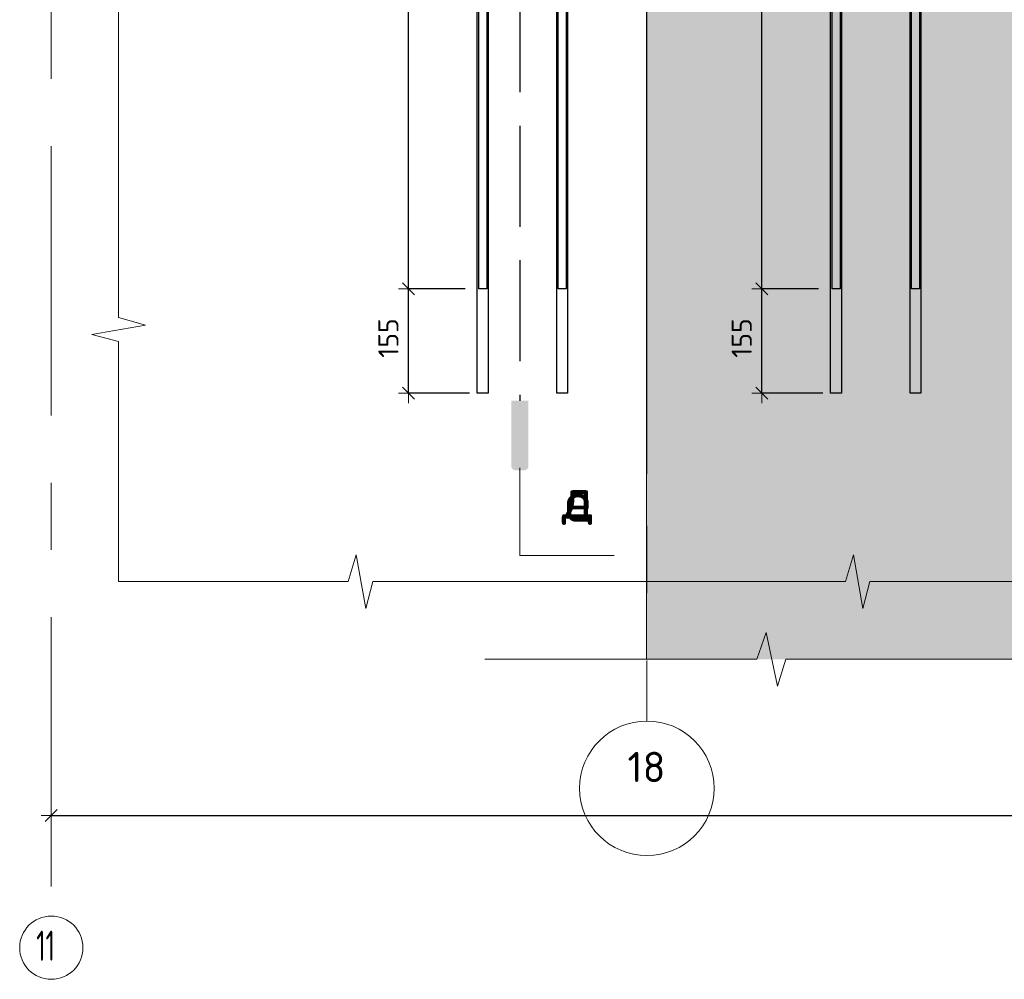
# Model space of a CAD drawing. Header units: metres. Extents: x -38 to 97, y -15 to 21.
# Tile 42 of 184: x 80.31 to 81.77, y -7.76 to -6.33. Entities that reach past the tile are written whole.
import ezdxf

# ---------------------------------------------------------------- set-up
doc = ezdxf.new("R2010")
doc.units = ezdxf.units.M
doc.header["$PDMODE"] = 65
for name, pattern in [('______11', [0.5, 0.4, -0.05, 0, -0.05]), ('______2', [0.0405, 0.03, -0.0105]), ('______5', [1.1, 0.8, -0.1, 0.1, -0.1])]:
    doc.linetypes.add(name, pattern=pattern)
for name, color, linetype, lineweight in [('XR$4$Арм.стержн.горизонт. 1', 180, 'Continuous', 35), ('XR$4$Арм.стержн.горизонт. 2', 202, 'Continuous', 35), ('XR$4$ВК__отв в полу 1-2 эт', 220, 'Continuous', 25), ('XR$4$Осевая линия (1)', 7, '______5', 13), ('XR$4$Размерная линия (1)', 7, 'Continuous', 13), ('XR$6$ВК__отв в полу 1-2 эт', 220, 'Continuous', 25), ('XR$6$Осевая линия (1)', 7, '______5', 13), ('XR$6$Размерная линия (1)', 7, 'Continuous', 13), ('XR$6$Текст_ общее_1', 7, 'Continuous', 13)]:
    doc.layers.add(name, color=color, linetype=linetype, lineweight=lineweight)
doc.styles.add('ISOCPEUR', font='txt')
doc.dimstyles.new('DIMSTYLE_24', dxfattribs={"dimtxt": 0.03, "dimasz": 0.03, "dimexe": 0, "dimexo": 0, "dimgap": 0.015, "dimtad": 2, "dimdec": 0, "dimlfac": 1000, "dimrnd": 5, "dimzin": 12, "dimdsep": 46, "dimtxsty": 'ISOCPEUR', "dimblk1": 'ALL_ML_STRICH', "dimblk2": 'ALL_ML_STRICH', "dimsah": 1, "dimcen": 0, "dimclrd": 7, "dimclre": 256, "dimclrt": 7, "dimadec": 0, "dimazin": 0, "dimtfac": 1, "dimtdec": 0, "dimtix": 1, "dimtmove": 2, "dimatfit": 3, "dimfxl": 0, "dimtzin": 0, "dimlwd": 0, "dimlwe": -3, "dimarcsym": 0})

# ---------------------------------------------------------------- blocks, each defined once
blk = doc.blocks.new('ЭЛЕМЕНТ_УЗОРА_19')
at = {"color": 7, "linetype": 'Continuous', "lineweight": 13, "transparency": 33554687}
blk.add_line((80.4556, -7.1699), (80.4556, -7.1699), dxfattribs=at)
for points in [[(80.4556, -6.4399), (80.4556, -6.0829), (80.4156, -6.0727), (80.4956, -6.0588), (80.4556, -6.0472), (80.4556, -5.7099)], [(80.4556, -7.1699), (80.4556, -7.1699), (80.4556, -6.8129), (80.4156, -6.8027), (80.4956, -6.7888), (80.4556, -6.7772), (80.4556, -6.4399)], [(81.1943, -7.1699), (80.8331, -7.1699), (80.8227, -7.2099), (80.8087, -7.1299), (80.7969, -7.1699), (80.4556, -7.1699)], [(81.9329, -7.1699), (81.5717, -7.1699), (81.5614, -7.2099), (81.5473, -7.1299), (81.5355, -7.1699), (81.1943, -7.1699)]]:
    blk.add_lwpolyline(points, dxfattribs=at)
blk = doc.blocks.new('СЛОЖНЫЙ_ОБЪЕКТ_61')
at = {"linetype": 'Continuous', "lineweight": 25, "true_color": 0x000000, "transparency": 33554687}
blk.add_hatch(color=18, dxfattribs=at).paths.add_polyline_path([(81.0643, -6.9992), (81.0644, -6.9985), (81.0644, -6.901), (81.0393, -6.901), (81.0393, -6.9985), (81.0393, -6.9992), (81.0395, -7), (81.0397, -7.0007), (81.0401, -7.0014), (81.0405, -7.002), (81.041, -7.0026), (81.0416, -7.0031), (81.0422, -7.0035), (81.0429, -7.0039), (81.0436, -7.0041), (81.0444, -7.0043), (81.0452, -7.0043), (81.0585, -7.0043), (81.0593, -7.0043), (81.06, -7.0041), (81.0607, -7.0039), (81.0614, -7.0035), (81.0621, -7.0031), (81.0627, -7.0026), (81.0632, -7.002), (81.0636, -7.0014), (81.0639, -7.0007), (81.0642, -7)])
at = {"color": 7, "linetype": '______2', "lineweight": 25, "transparency": 33554687}
blk.add_line((81.0518, -4.5424), (81.0518, -6.901), dxfattribs=at)
at = {"layer": 'XR$4$ВК__отв в полу 1-2 эт', "color": 7, "linetype": 'Continuous', "lineweight": 13, "transparency": 33554687}
for p, q in [((81.0518, -7.001), (81.0518, -7.131)), ((81.0518, -7.131), (81.1918, -7.131))]:
    blk.add_line(p, q, dxfattribs=at)
at = {"color": 7, "linetype": 'Continuous', "lineweight": 13, "transparency": 33554687, "insert": (81.138, -7.0509), "char_height": 0.06, "width": 0.065333, "attachment_point": 5, "style": 'ISOCPEUR'}
blk.add_mtext('\\A1;{\\fISOCPEUR|i0|b0;\\H0.060000;\\W1.000000;\\C7;д}\\P', dxfattribs=at)
blk = doc.blocks.new('ALL_ML_STRICH')
at = {"color": 0, "linetype": 'ByBlock', "lineweight": -2}
for p, q in [((0, -0.5), (0, 0.5)), ((-1, 0), (0.5, 0)), ((-0.3, -0.3), (0.3, 0.3))]:
    blk.add_line(p, q, dxfattribs=at)
blk = doc.blocks.new('*D372')
at = {"layer": 'DEFPOINTS', "color": 7, "linetype": 'Continuous', "lineweight": 13, "transparency": 33554687}
for p in [(80.3555, -7.5177), (84.4555, -7.5744), (80.3555, -7.6022)]:
    blk.add_point(p, dxfattribs=at)
at = {"layer": 'XR$4$Размерная линия (1)', "color": 9, "linetype": 'Continuous', "lineweight": -2, "true_color": 0xc7c7c7, "transparency": 33554687}
for p, q in [((80.3555, -7.5177), (80.3555, -7.5177)), ((84.4555, -7.5944), (84.4555, -7.5177))]:
    blk.add_line(p, q, dxfattribs=at)
at = {"layer": 'XR$4$Размерная линия (1)', "color": 7, "linetype": 'Continuous', "lineweight": -2, "transparency": 33554687}
blk.add_line((80.3555, -7.5177), (84.4555, -7.5177), dxfattribs=at)
at = {"layer": 'XR$4$Размерная линия (1)', "color": 7, "linetype": 'Continuous', "lineweight": 13, "transparency": 33554687, "xscale": 0.03, "yscale": 0.03, "zscale": 0.03, "rotation": 180}
blk.add_blockref('ALL_ML_STRICH', (80.3555, -7.5177), dxfattribs=at)
at = {"layer": 'XR$4$Размерная линия (1)', "color": 7, "linetype": 'Continuous', "lineweight": 13, "transparency": 33554687, "xscale": 0.03, "yscale": 0.03, "zscale": 0.03}
blk.add_blockref('ALL_ML_STRICH', (84.4555, -7.5177), dxfattribs=at)
at = {"layer": 'XR$4$Размерная линия (1)', "color": 7, "linetype": 'Continuous', "lineweight": 13, "transparency": 33554687, "insert": (82.4085, -7.4877), "char_height": 0.03, "width": 0.12, "attachment_point": 5, "style": 'ISOCPEUR'}
blk.add_mtext('\\A1;{4100}', dxfattribs=at)
blk = doc.blocks.new('*D428')
at = {"layer": 'DEFPOINTS', "color": 7, "linetype": 'Continuous', "lineweight": 13, "transparency": 33554687}
for p in [(81.5156, -6.7349), (81.4114, -6.8899), (81.5221, -6.8899)]:
    blk.add_point(p, dxfattribs=at)
at = {"layer": 'XR$4$Размерная линия (1)', "color": 9, "linetype": 'Continuous', "lineweight": -2, "true_color": 0xc7c7c7, "transparency": 33554687}
for p, q in [((81.4956, -6.7349), (81.4114, -6.7349)), ((81.5021, -6.8899), (81.4114, -6.8899))]:
    blk.add_line(p, q, dxfattribs=at)
at = {"layer": 'XR$4$Размерная линия (1)', "color": 7, "linetype": 'Continuous', "lineweight": -2, "transparency": 33554687}
blk.add_line((81.4114, -6.8899), (81.4114, -6.7349), dxfattribs=at)
at = {"layer": 'XR$4$Размерная линия (1)', "color": 7, "linetype": 'Continuous', "lineweight": 13, "transparency": 33554687, "xscale": 0.03, "yscale": 0.03, "zscale": 0.03}
for p, rotation in [((81.4114, -6.7349), 90), ((81.4114, -6.8899), 270)]:
    blk.add_blockref('ALL_ML_STRICH', p, dxfattribs=dict(at, rotation=rotation))
at = {"layer": 'XR$4$Размерная линия (1)', "color": 7, "linetype": 'Continuous', "lineweight": 13, "transparency": 33554687, "insert": (81.3814, -6.8079), "char_height": 0.03, "width": 0.09, "attachment_point": 5, "rotation": 90, "style": 'ISOCPEUR'}
blk.add_mtext('\\A1;{155}', dxfattribs=at)
blk = doc.blocks.new('*D429')
at = {"layer": 'DEFPOINTS', "color": 7, "linetype": 'Continuous', "lineweight": 13, "transparency": 33554687}
for p in [(81.3194, -5.8499), (81.4114, -6.7349), (81.5156, -6.7349)]:
    blk.add_point(p, dxfattribs=at)
at = {"layer": 'XR$4$Размерная линия (1)', "color": 9, "linetype": 'Continuous', "lineweight": -2, "true_color": 0xc7c7c7, "transparency": 33554687}
for p, q in [((81.3394, -5.8499), (81.4114, -5.8499)), ((81.4956, -6.7349), (81.4114, -6.7349))]:
    blk.add_line(p, q, dxfattribs=at)
at = {"layer": 'XR$4$Размерная линия (1)', "color": 7, "linetype": 'Continuous', "lineweight": -2, "transparency": 33554687}
blk.add_line((81.4114, -6.7349), (81.4114, -5.8499), dxfattribs=at)
at = {"layer": 'XR$4$Размерная линия (1)', "color": 7, "linetype": 'Continuous', "lineweight": 13, "transparency": 33554687, "xscale": 0.03, "yscale": 0.03, "zscale": 0.03}
for p, rotation in [((81.4114, -5.8499), 90), ((81.4114, -6.7349), 270)]:
    blk.add_blockref('ALL_ML_STRICH', p, dxfattribs=dict(at, rotation=rotation))
at = {"layer": 'XR$4$Размерная линия (1)', "color": 7, "linetype": 'Continuous', "lineweight": 13, "transparency": 33554687, "insert": (81.3814, -6.2909), "char_height": 0.03, "width": 0.09, "attachment_point": 5, "rotation": 90, "style": 'ISOCPEUR'}
blk.add_mtext('\\A1;{885}', dxfattribs=at)
blk = doc.blocks.new('*D433')
at = {"layer": 'DEFPOINTS', "color": 7, "linetype": 'Continuous', "lineweight": 13, "transparency": 33554687}
for p in [(80.9906, -6.7349), (80.8864, -6.8899), (80.9971, -6.8899)]:
    blk.add_point(p, dxfattribs=at)
at = {"layer": 'XR$4$Размерная линия (1)', "color": 9, "linetype": 'Continuous', "lineweight": -2, "true_color": 0xc7c7c7, "transparency": 33554687}
for p, q in [((80.9706, -6.7349), (80.8864, -6.7349)), ((80.9771, -6.8899), (80.8864, -6.8899))]:
    blk.add_line(p, q, dxfattribs=at)
at = {"layer": 'XR$4$Размерная линия (1)', "color": 7, "linetype": 'Continuous', "lineweight": -2, "transparency": 33554687}
blk.add_line((80.8864, -6.8899), (80.8864, -6.7349), dxfattribs=at)
at = {"layer": 'XR$4$Размерная линия (1)', "color": 7, "linetype": 'Continuous', "lineweight": 13, "transparency": 33554687, "xscale": 0.03, "yscale": 0.03, "zscale": 0.03}
for p, rotation in [((80.8864, -6.7349), 90), ((80.8864, -6.8899), 270)]:
    blk.add_blockref('ALL_ML_STRICH', p, dxfattribs=dict(at, rotation=rotation))
at = {"layer": 'XR$4$Размерная линия (1)', "color": 7, "linetype": 'Continuous', "lineweight": 13, "transparency": 33554687, "insert": (80.8564, -6.8079), "char_height": 0.03, "width": 0.09, "attachment_point": 5, "rotation": 90, "style": 'ISOCPEUR'}
blk.add_mtext('\\A1;{155}', dxfattribs=at)
blk = doc.blocks.new('*D434')
at = {"layer": 'DEFPOINTS', "color": 7, "linetype": 'Continuous', "lineweight": 13, "transparency": 33554687}
for p in [(80.7944, -5.8499), (80.8864, -6.7349), (80.9906, -6.7349)]:
    blk.add_point(p, dxfattribs=at)
at = {"layer": 'XR$4$Размерная линия (1)', "color": 9, "linetype": 'Continuous', "lineweight": -2, "true_color": 0xc7c7c7, "transparency": 33554687}
for p, q in [((80.8144, -5.8499), (80.8864, -5.8499)), ((80.9706, -6.7349), (80.8864, -6.7349))]:
    blk.add_line(p, q, dxfattribs=at)
at = {"layer": 'XR$4$Размерная линия (1)', "color": 7, "linetype": 'Continuous', "lineweight": -2, "transparency": 33554687}
blk.add_line((80.8864, -6.7349), (80.8864, -5.8499), dxfattribs=at)
at = {"layer": 'XR$4$Размерная линия (1)', "color": 7, "linetype": 'Continuous', "lineweight": 13, "transparency": 33554687, "xscale": 0.03, "yscale": 0.03, "zscale": 0.03}
for p, rotation in [((80.8864, -5.8499), 90), ((80.8864, -6.7349), 270)]:
    blk.add_blockref('ALL_ML_STRICH', p, dxfattribs=dict(at, rotation=rotation))
at = {"layer": 'XR$4$Размерная линия (1)', "color": 7, "linetype": 'Continuous', "lineweight": 13, "transparency": 33554687, "insert": (80.8564, -6.2909), "char_height": 0.03, "width": 0.09, "attachment_point": 5, "rotation": 90, "style": 'ISOCPEUR'}
blk.add_mtext('\\A1;{885}', dxfattribs=at)
blk = doc.blocks.new('*D683')
at = {"layer": 'DEFPOINTS', "color": 7, "linetype": 'Continuous', "lineweight": 13, "transparency": 33554687}
for p in [(81.5156, -6.7349), (81.4114, -6.8899), (81.5221, -6.8899)]:
    blk.add_point(p, dxfattribs=at)
at = {"layer": 'XR$6$Размерная линия (1)', "color": 9, "linetype": 'Continuous', "lineweight": -2, "true_color": 0xc7c7c7, "transparency": 33554687}
for p, q in [((81.4956, -6.7349), (81.4114, -6.7349)), ((81.5021, -6.8899), (81.4114, -6.8899))]:
    blk.add_line(p, q, dxfattribs=at)
at = {"layer": 'XR$6$Размерная линия (1)', "color": 7, "linetype": 'Continuous', "lineweight": -2, "transparency": 33554687}
blk.add_line((81.4114, -6.8899), (81.4114, -6.7349), dxfattribs=at)
at = {"layer": 'XR$6$Размерная линия (1)', "color": 7, "linetype": 'Continuous', "lineweight": 13, "transparency": 33554687, "xscale": 0.03, "yscale": 0.03, "zscale": 0.03}
for p, rotation in [((81.4114, -6.7349), 90), ((81.4114, -6.8899), 270)]:
    blk.add_blockref('ALL_ML_STRICH', p, dxfattribs=dict(at, rotation=rotation))
at = {"layer": 'XR$6$Размерная линия (1)', "color": 7, "linetype": 'Continuous', "lineweight": 13, "transparency": 33554687, "insert": (81.3814, -6.8079), "char_height": 0.03, "width": 0.09, "attachment_point": 5, "rotation": 90, "style": 'ISOCPEUR'}
blk.add_mtext('\\A1;{155}', dxfattribs=at)
blk = doc.blocks.new('*D684')
at = {"layer": 'DEFPOINTS', "color": 7, "linetype": 'Continuous', "lineweight": 13, "transparency": 33554687}
for p in [(81.3194, -5.8499), (81.4114, -6.7349), (81.5156, -6.7349)]:
    blk.add_point(p, dxfattribs=at)
at = {"layer": 'XR$6$Размерная линия (1)', "color": 9, "linetype": 'Continuous', "lineweight": -2, "true_color": 0xc7c7c7, "transparency": 33554687}
for p, q in [((81.3394, -5.8499), (81.4114, -5.8499)), ((81.4956, -6.7349), (81.4114, -6.7349))]:
    blk.add_line(p, q, dxfattribs=at)
at = {"layer": 'XR$6$Размерная линия (1)', "color": 7, "linetype": 'Continuous', "lineweight": -2, "transparency": 33554687}
blk.add_line((81.4114, -6.7349), (81.4114, -5.8499), dxfattribs=at)
at = {"layer": 'XR$6$Размерная линия (1)', "color": 7, "linetype": 'Continuous', "lineweight": 13, "transparency": 33554687, "xscale": 0.03, "yscale": 0.03, "zscale": 0.03}
for p, rotation in [((81.4114, -5.8499), 90), ((81.4114, -6.7349), 270)]:
    blk.add_blockref('ALL_ML_STRICH', p, dxfattribs=dict(at, rotation=rotation))
at = {"layer": 'XR$6$Размерная линия (1)', "color": 7, "linetype": 'Continuous', "lineweight": 13, "transparency": 33554687, "insert": (81.3814, -6.2909), "char_height": 0.03, "width": 0.09, "attachment_point": 5, "rotation": 90, "style": 'ISOCPEUR'}
blk.add_mtext('\\A1;{885}', dxfattribs=at)
blk = doc.blocks.new('ЭЛЕМЕНТ_УЗОРА_34')
at = {"color": 7, "linetype": 'Continuous', "lineweight": 13, "transparency": 33554687}
blk.add_line((80.9996, -7.2854), (80.9996, -7.2854), dxfattribs=at)
blk.add_lwpolyline([(81.8746, -7.2854), (81.4468, -7.2854), (81.4345, -7.3254), (81.4179, -7.2454), (81.4039, -7.2854), (80.9996, -7.2854)], dxfattribs=at)
blk = doc.blocks.new('СЛОЖНЫЙ_ОБЪЕКТ_99')
at = {"linetype": 'Continuous', "lineweight": 25, "true_color": 0x000000, "transparency": 33554687}
blk.add_hatch(color=18, dxfattribs=at).paths.add_polyline_path([(81.0643, -6.9992), (81.0644, -6.9985), (81.0644, -6.901), (81.0393, -6.901), (81.0393, -6.9985), (81.0393, -6.9992), (81.0395, -7), (81.0397, -7.0007), (81.0401, -7.0014), (81.0405, -7.002), (81.041, -7.0026), (81.0416, -7.0031), (81.0422, -7.0035), (81.0429, -7.0039), (81.0436, -7.0041), (81.0444, -7.0043), (81.0452, -7.0043), (81.0585, -7.0043), (81.0593, -7.0043), (81.06, -7.0041), (81.0607, -7.0039), (81.0614, -7.0035), (81.0621, -7.0031), (81.0627, -7.0026), (81.0632, -7.002), (81.0636, -7.0014), (81.0639, -7.0007), (81.0642, -7)])
at = {"color": 7, "linetype": '______2', "lineweight": 25, "transparency": 33554687}
blk.add_line((81.0518, -4.2924), (81.0518, -6.901), dxfattribs=at)
at = {"layer": 'XR$6$ВК__отв в полу 1-2 эт', "color": 7, "linetype": 'Continuous', "lineweight": 13, "transparency": 33554687}
for p, q in [((81.0518, -7.001), (81.0518, -7.131)), ((81.0518, -7.131), (81.1918, -7.131))]:
    blk.add_line(p, q, dxfattribs=at)
at = {"color": 7, "linetype": 'Continuous', "lineweight": 13, "transparency": 33554687, "insert": (81.138, -7.0509), "char_height": 0.06, "width": 0.065333, "attachment_point": 5, "style": 'ISOCPEUR'}
blk.add_mtext('\\A1;{\\fISOCPEUR|i0|b0;\\H0.060000;\\W1.000000;\\C7;е}\\P', dxfattribs=at)

msp = doc.modelspace()

# ---------------------------------------------------------------- hatches: boundary and pattern name
at = {"linetype": 'Continuous', "lineweight": 13, "true_color": 0xf1f1f1, "transparency": 33554687}
msp.add_hatch(color=7, dxfattribs=at).paths.add_polyline_path([(81.24, -7.2854), (84.4996, -7.2854), (84.4996, -5.8499), (81.24, -5.8499)])

# ---------------------------------------------------------------- linework, layer by layer
at = {"color": 7, "linetype": 'Continuous', "lineweight": 13, "transparency": 33554687}
for p, q in [((81.24, -7.2854), (81.24, -5.8499)), ((81.2406, -5.8499), (81.2406, -7.0099))]:
    msp.add_line(p, q, dxfattribs=at)
msp.add_circle((81.2406, -7.4771), 0.1, dxfattribs=at)
at = {"layer": 'XR$4$Арм.стержн.горизонт. 1', "color": 7, "linetype": 'Continuous', "lineweight": 25, "transparency": 33554687}
for points in [[(80.9886, -6.8899), (80.9886, -4.5499), (81.0046, -4.5499), (81.0046, -6.8899), (80.9886, -6.8899)], [(81.1066, -6.8899), (81.1066, -4.5499), (81.1226, -4.5499), (81.1226, -6.8899), (81.1066, -6.8899)], [(81.5136, -6.8899), (81.5136, -4.5499), (81.5296, -4.5499), (81.5296, -6.8899), (81.5136, -6.8899)], [(81.6316, -6.8899), (81.6316, -4.5499), (81.6476, -4.5499), (81.6476, -6.8899), (81.6316, -6.8899)]]:
    msp.add_lwpolyline(points, dxfattribs=at)
at = {"layer": 'XR$4$Арм.стержн.горизонт. 2', "color": 34, "linetype": 'Continuous', "lineweight": 25, "transparency": 33554687}
for points in [[(81.0026, -4.7849), (81.0026, -6.7349), (80.9906, -6.7349), (80.9906, -4.7849), (81.0026, -4.7849)], [(81.1206, -4.7849), (81.1206, -6.7349), (81.1086, -6.7349), (81.1086, -4.7849), (81.1206, -4.7849)], [(81.5276, -4.7849), (81.5276, -6.7349), (81.5156, -6.7349), (81.5156, -4.7849), (81.5276, -4.7849)], [(81.6456, -4.7849), (81.6456, -6.7349), (81.6336, -6.7349), (81.6336, -4.7849), (81.6456, -4.7849)]]:
    msp.add_lwpolyline(points, dxfattribs=at)
at = {"layer": 'XR$4$Осевая линия (1)', "color": 253, "linetype": '______11', "lineweight": 13, "true_color": 0xa0a0a0, "transparency": 33554687}
msp.add_line((80.3555, -4.4229), (80.3555, -7.6593), dxfattribs=at)
at = {"layer": 'XR$4$Осевая линия (1)', "color": 7, "linetype": 'Continuous', "lineweight": 13, "transparency": 33554687}
msp.add_circle((80.3556, -7.714), 0.047, dxfattribs=at)
at = {"layer": 'XR$6$Осевая линия (1)', "color": 253, "linetype": '______11', "lineweight": 13, "true_color": 0xa0a0a0, "transparency": 33554687}
msp.add_line((81.2406, -5.1871), (81.2406, -7.3771), dxfattribs=at)

# ---------------------------------------------------------------- block references
at = {"color": 7, "linetype": 'Continuous', "lineweight": 13, "transparency": 33554687}
for name in ['СЛОЖНЫЙ_ОБЪЕКТ_99', 'ЭЛЕМЕНТ_УЗОРА_19', 'ЭЛЕМЕНТ_УЗОРА_34']:
    msp.add_blockref(name, (0, 0), dxfattribs=at)
at = {"color": 18, "linetype": 'Continuous', "lineweight": 25, "true_color": 0x000000, "transparency": 33554687}
msp.add_blockref('СЛОЖНЫЙ_ОБЪЕКТ_61', (0, 0), dxfattribs=at)

# ---------------------------------------------------------------- texts
at = {"layer": 'XR$4$Осевая линия (1)', "color": 7, "linetype": 'Continuous', "lineweight": 13, "transparency": 33554687, "insert": (80.3331, -7.7336), "char_height": 0.045, "width": 0.059062, "attachment_point": 7, "style": 'ISOCPEUR'}
msp.add_mtext('\\W0.62;11', dxfattribs=at)
at = {"layer": 'XR$6$Текст_ общее_1', "color": 7, "linetype": 'Continuous', "lineweight": 13, "transparency": 33554687, "insert": (81.2399, -7.4229), "char_height": 0.045, "width": 0.070875, "attachment_point": 2, "style": 'ISOCPEUR'}
msp.add_mtext('\\A1;{\\fISOCPEUR|i0|b0;\\H0.045000;\\W1.000000;\\C7;18}\\P', dxfattribs=at)

# ---------------------------------------------------------------- dimensions: what is measured, and where the dimension line sits
at = {"layer": 'XR$4$Размерная линия (1)', "color": 7, "linetype": 'Continuous', "lineweight": 13, "transparency": 33554687}
for base, p1, p2, picture, middle in [((80.8864, -5.8499), (80.9706, -6.7349), (80.8144, -5.8499), '*D434', (80.8564, -6.2909)), ((81.4114, -5.8499), (81.4956, -6.7349), (81.3394, -5.8499), '*D429', (81.3814, -6.2909)), ((80.8864, -6.7349), (80.9771, -6.8899), (80.9706, -6.7349), '*D433', (80.8564, -6.8079)), ((81.4114, -6.7349), (81.5021, -6.8899), (81.4956, -6.7349), '*D428', (81.3814, -6.8079))]:
    dim = msp.add_linear_dim(base=base, p1=p1, p2=p2, angle=90, dimstyle='DIMSTYLE_24', override={"dimpost": '<>', "dimclrd": 7, "dimclre": 9, "dimclrt": 7, "dimlwd": 0, "dimlwe": 65533}, dxfattribs=at)
    dim.commit()
    dim.dimension.update_dxf_attribs({"geometry": picture, "text_midpoint": middle, "dimtype": 160})
dim = msp.add_linear_dim(base=(84.4555, -7.5177), p1=(80.3555, -7.5177), p2=(84.4555, -7.5944), dimstyle='DIMSTYLE_24', override={"dimpost": '<>', "dimclrd": 7, "dimclre": 9, "dimclrt": 7, "dimlwd": 0, "dimlwe": 65533}, dxfattribs=at)
dim.commit()
dim.dimension.update_dxf_attribs({"geometry": '*D372', "text_midpoint": (82.4085, -7.4877), "dimtype": 160})
at = {"layer": 'XR$6$Размерная линия (1)', "color": 7, "linetype": 'Continuous', "lineweight": 13, "transparency": 33554687}
for base, p1, p2, picture, middle in [((81.4114, -5.8499), (81.4956, -6.7349), (81.3394, -5.8499), '*D684', (81.3814, -6.2909)), ((81.4114, -6.7349), (81.5021, -6.8899), (81.4956, -6.7349), '*D683', (81.3814, -6.8079))]:
    dim = msp.add_linear_dim(base=base, p1=p1, p2=p2, angle=90, dimstyle='DIMSTYLE_24', override={"dimpost": '<>', "dimclrd": 7, "dimclre": 9, "dimclrt": 7, "dimlwd": 0, "dimlwe": 65533}, dxfattribs=at)
    dim.commit()
    dim.dimension.update_dxf_attribs({"geometry": picture, "text_midpoint": middle, "dimtype": 160})

doc.saveas('drawing.dxf')
